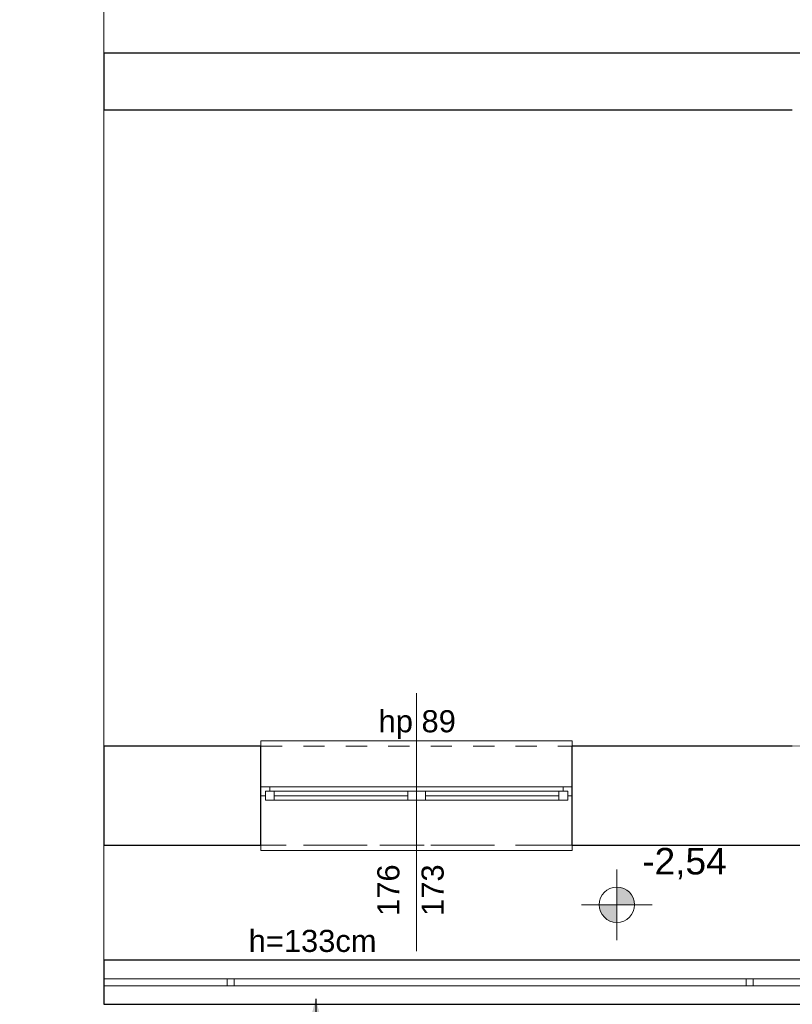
# Model space of a CAD drawing. Header units: centimetres. Extents: x -509 to 939, y -960 to 494.
# Tile 2 of 5: x -498 to -61, y -396 to 160. Entities that reach past the tile are written whole.
import ezdxf

# ---------------------------------------------------------------- set-up
doc = ezdxf.new("R2010")
doc.units = ezdxf.units.CM
doc.header["$MEASUREMENT"] = 0
for name, pattern in [('Przerywana', [24, 12, -12]), ('Przerywana długa', [39, 25, -14]), ('Wipeout_Contour', [100, 0, -100])]:
    doc.linetypes.add(name, pattern=pattern)
for name, color, linetype, lineweight in [('130-Teren_Nr_pióra__19', 255, 'Continuous', 0), ('220 - ŚCIANY WEWNĘTRZNE_Nr_pióra__27', 7, 'Continuous', 25), ('220-A Ściany_Nr_pióra__120', 7, 'Continuous', 13), ('220-Ściany_Nr_pióra__120', 7, 'Continuous', 13), ('270-Dachy Powłoki_Nr_pióra__92', 7, 'Continuous', 13), ('299-A Wymiary Opisy_Nr_pióra__45', 7, 'Continuous', 15), ('299-A Wymiary Opisy_Nr_pióra__6', 7, 'Continuous', 13), ('420-Słupy_Nr_pióra__88', 7, 'Continuous', 13), ('440-K Belki_Nr_pióra__44', 7, 'Continuous', 13), ('440-Stropy_Nr_pióra__19', 255, 'Continuous', 0), ('830-Teksty Etykiety_Nr_pióra__85', 7, 'Continuous', 13), ('A-TABELKA_Nr_pióra__7', 7, 'Continuous', 13), ('Okna Archicada_Nr_pióra__23', 7, 'Continuous', 15), ('Okna Archicada_Nr_pióra__27', 7, 'Continuous', 25), ('Okna Archicada_Nr_pióra__3', 7, 'Continuous', 13), ('Znaczniki okien Archicada_Nr_pióra__45', 7, 'Continuous', 15), ('Znaczniki okien Archicada_Nr_pióra__7', 7, 'Continuous', 13)]:
    doc.layers.add(name, color=color, linetype=linetype, lineweight=lineweight)
for name, color, linetype in [('220 - ŚCIANY WEWNĘTRZNE', 7, 'Continuous'), ('440-Stropy', 7, 'Continuous'), ('Okna Archicada', 7, 'Continuous')]:
    doc.layers.add(name, color=color, linetype=linetype)
doc.styles.add('STYL_AUTOMATYCZNY_1', font='arial.ttf')
doc.styles.add('STYL_AUTOMATYCZNY_2', font='arial.ttf')
doc.dimstyles.new('STYL_AUTOMATYCZNY__4', dxfattribs={"dimtxt": 0.18, "dimasz": 18.24, "dimexe": 0.18, "dimexo": 0.0625, "dimgap": 0, "dimtad": 0, "dimtih": 1, "dimtoh": 1, "dimdec": 4, "dimzin": 0, "dimdsep": 46, "dimcen": 0.09, "dimadec": 0, "dimazin": 0, "dimtfac": 1, "dimtdec": 4, "dimtmove": 0, "dimatfit": 3, "dimldrblk": 'ARROWHEAD_5', "dimfxl": 1, "dimtolj": 1, "dimtzin": 0, "dimarcsym": 0})

# ---------------------------------------------------------------- blocks, each defined once
blk = doc.blocks.new('ARROWHEAD_5')
at = {"linetype": 'Continuous', "lineweight": 0}
blk.add_hatch(color=0, dxfattribs=at).paths.add_polyline_path([(-1, 0.2679), (0, 0), (-1, -0.2679)])
at = {"color": 0, "linetype": 'Continuous', "lineweight": 0}
blk.add_line((0, 0), (-1, 0), dxfattribs=at)

msp = doc.modelspace()

# ---------------------------------------------------------------- hatches: boundary and pattern name
at = {"layer": '220-Ściany_Nr_pióra__120', "linetype": 'Continuous', "lineweight": 13}
h = msp.add_hatch(dxfattribs=at)
h.set_pattern_fill('Podwójny_szraf_1_4_0001', style=0, pattern_type=2)
h.set_pattern_definition([(45, (0, 0), (-22.981, 22.981), []), (45, (-4.596, 4.596), (-22.981, 22.981), [])])
h.paths.add_polyline_path([(-60.62, 390.38), (-449.86, 390.38), (-449.86, -250.47), (-60.62, -250.47), (-60.62, 141.53), (282.38, 141.53), (282.38, -960.47), (367.7, -960.47), (367.7, 141.53), (367.7, 390.38)])

# ---------------------------------------------------------------- linework, layer by layer
at = {"layer": '130-Teren_Nr_pióra__19', "color": 255, "linetype": 'Continuous', "lineweight": 0, "flags": 128}
msp.add_lwpolyline([(-388.82, -306.47), (240.38, -306.47), (240.38, -396.47), (-388.82, -396.47)], close=True, dxfattribs=at)

# ---------------------------------------------------------------- next in the draw order: wipeouts: each hides what was drawn before it
at = {"color": 254, "linetype": 'Wipeout_Contour', "lineweight": 0, "ltscale": 4498.88781}
msp.add_wipeout([(-449.86, 390.38), (-449.86, -250.47), (282.38, -250.47), (282.38, -960.47), (367.7, -960.47), (367.7, -250.47), (367.7, 390.38)], dxfattribs=at).dxf.layer = '440-Stropy'

# ---------------------------------------------------------------- next in the draw order: linework, layer by layer
at = {"layer": '440-Stropy_Nr_pióra__19', "color": 255, "linetype": 'Continuous', "lineweight": 0, "flags": 128}
msp.add_lwpolyline([(-449.86, 390.38), (-449.86, -250.47), (282.38, -250.47), (282.38, -960.47), (367.7, -960.47), (367.7, -250.47), (367.7, 390.38)], close=True, dxfattribs=at)

# ---------------------------------------------------------------- next in the draw order: wipeouts: each hides what was drawn before it
at = {"color": 254, "linetype": 'Wipeout_Contour', "lineweight": 0, "ltscale": 1852.799737}
msp.add_wipeout([(-449.86, -396.47), (-46.86, -396.47), (-46.86, -306.47), (-449.86, -306.47)], dxfattribs=at).dxf.layer = '440-Stropy'

# ---------------------------------------------------------------- next in the draw order: linework, layer by layer
at = {"layer": '440-Stropy_Nr_pióra__19', "color": 255, "linetype": 'Continuous', "lineweight": 0, "flags": 128}
msp.add_lwpolyline([(-449.86, -396.47), (-46.86, -396.47), (-46.86, -306.47), (-449.86, -306.47)], close=True, dxfattribs=at)

# ---------------------------------------------------------------- next in the draw order: wipeouts: each hides what was drawn before it
at = {"color": 254, "linetype": 'Wipeout_Contour', "lineweight": 0, "ltscale": 5304.275944}
msp.add_wipeout([(-449.86, -250.47), (240.38, -250.47), (282.38, -250.47), (282.38, -960.47), (367.7, -960.47), (367.7, -250.47), (367.7, 390.38), (240.38, 390.38), (-449.86, 390.38)], dxfattribs=at).dxf.layer = '440-Stropy'

# ---------------------------------------------------------------- next in the draw order: hatches: boundary and pattern name
at = {"layer": '299-A Wymiary Opisy_Nr_pióra__45', "linetype": 'Continuous', "lineweight": 15}
for points in [[(-159.83, -340.17), (-149.83, -340.17), (-150.59, -336.35), (-152.76, -333.1), (-156, -330.94), (-159.83, -330.17)], [(-159.83, -340.17), (-169.83, -340.17), (-169.07, -344), (-166.9, -347.25), (-163.66, -349.41), (-159.83, -350.17)]]:
    msp.add_hatch(color=7, dxfattribs=at).paths.add_polyline_path(points)

# ---------------------------------------------------------------- next in the draw order: linework, layer by layer
at = {"layer": '299-A Wymiary Opisy_Nr_pióra__45', "color": 7, "linetype": 'Continuous', "lineweight": 15}
for p, q in [((-159.83, -360.17), (-159.83, -320.17)), ((-179.83, -340.17), (-139.83, -340.17))]:
    msp.add_line(p, q, dxfattribs=at)
msp.add_circle((-159.83, -340.17), 10, dxfattribs=at)
at = {"layer": '440-Stropy_Nr_pióra__19', "color": 255, "linetype": 'Continuous', "lineweight": 0, "flags": 128}
msp.add_lwpolyline([(-449.86, -250.47), (240.38, -250.47), (282.38, -250.47), (282.38, -960.47), (367.7, -960.47), (367.7, -250.47), (367.7, 390.38), (240.38, 390.38), (-449.86, 390.38)], close=True, dxfattribs=at)

# ---------------------------------------------------------------- next in the draw order: texts
at = {"layer": '299-A Wymiary Opisy_Nr_pióra__6', "color": 7, "lineweight": 13, "insert": (-145.47, -325.81), "char_height": 15, "attachment_point": 7, "style": 'STYL_AUTOMATYCZNY_2'}
msp.add_mtext('\\A1;{\\pql;\\fArial|b0|i0|c238|p0;\\W1.000000;-2,54}', dxfattribs=at)
at = {"layer": 'A-TABELKA_Nr_pióra__7', "color": 7, "linetype": 'Continuous', "lineweight": 13, "insert": (-331.89, -354.35), "char_height": 12.5, "attachment_point": 2, "style": 'STYL_AUTOMATYCZNY_1'}
msp.add_mtext('\\A1;{\\pqc;\\fArial|b0|i0|c238|p0;\\W1.000000;h=133cm}', dxfattribs=at)

# ---------------------------------------------------------------- next in the draw order: wipeouts: each hides what was drawn before it
at = {"color": 254, "linetype": 'Wipeout_Contour', "lineweight": 0, "ltscale": 1187.167246}
msp.add_wipeout([(-449.86, 141.53), (-449.86, 109.53), (-9.74, 109.53), (-9.74, 141.53)], dxfattribs=at).dxf.layer = '220 - ŚCIANY WEWNĘTRZNE'
at = {"color": 254, "linetype": 'Wipeout_Contour', "lineweight": 0, "ltscale": 1972.197339}
msp.add_wipeout([(-449.86, -250.47), (-449.86, -306.47), (-361.12, -306.47), (-361.12, -250.47)], dxfattribs=at).dxf.layer = '220 - ŚCIANY WEWNĘTRZNE'
at = {"color": 254, "linetype": 'Wipeout_Contour', "lineweight": 0, "ltscale": 1229.730339}
msp.add_wipeout([(-185.12, -306.47), (-31.12, -306.47), (-31.12, -250.47), (-185.12, -250.47)], dxfattribs=at).dxf.layer = '220 - ŚCIANY WEWNĘTRZNE'
at = {"color": 254, "linetype": 'Wipeout_Contour', "lineweight": 0, "ltscale": 1957.083805}
msp.add_wipeout([(-49.86, -371.47), (-449.86, -371.47), (-449.86, -396.47), (-49.86, -396.47)], dxfattribs=at).dxf.layer = '220 - ŚCIANY WEWNĘTRZNE'

# ---------------------------------------------------------------- next in the draw order: linework, layer by layer
at = {"layer": '220 - ŚCIANY WEWNĘTRZNE_Nr_pióra__27', "color": 7, "linetype": 'Continuous', "lineweight": 25}
for p, q in [((-361.12, -273.47), (-361.12, -250.47)), ((-185.12, -273.47), (-185.12, -250.47)), ((-361.12, -278.47), (-361.12, -273.47)), ((-185.12, -278.47), (-185.12, -273.47)), ((-361.12, -306.47), (-361.12, -278.47)), ((-185.12, -306.47), (-185.12, -278.47))]:
    msp.add_line(p, q, dxfattribs=at)
at = {"layer": '220 - ŚCIANY WEWNĘTRZNE_Nr_pióra__27', "color": 7, "linetype": 'Continuous', "lineweight": 25, "flags": 128}
for points in [[(-9.74, 141.53), (-449.86, 141.53)], [(-449.86, 141.53), (-449.86, 109.53)], [(-449.86, 109.53), (-60.62, 109.53)], [(-361.12, -250.47), (-449.86, -250.47)], [(-449.86, -250.47), (-449.86, -306.47)], [(-60.62, -250.47), (-185.12, -250.47)], [(-449.86, -306.47), (-361.12, -306.47)], [(-185.12, -306.47), (-31.12, -306.47)], [(-49.86, -371.47), (-449.86, -371.47)], [(-449.86, -371.47), (-449.86, -396.47)], [(-449.86, -396.47), (-49.86, -396.47)]]:
    msp.add_lwpolyline(points, dxfattribs=at)
at = {"layer": '220-A Ściany_Nr_pióra__120', "color": 7, "linetype": 'Przerywana długa', "lineweight": 13}
msp.add_line((-449.86, -306.47), (-449.86, 390.38), dxfattribs=at)
at = {"layer": '270-Dachy Powłoki_Nr_pióra__92', "color": 7, "linetype": 'Przerywana długa', "lineweight": 13, "flags": 128}
for points in [[(-449.86, -396.47), (-449.86, -306.47)], [(-49.86, -396.47), (-449.86, -396.47)]]:
    msp.add_lwpolyline(points, dxfattribs=at)
at = {"layer": '420-Słupy_Nr_pióra__88', "color": 7, "linetype": 'Przerywana', "lineweight": 13}
for p, q in [((-380.23, -381.97), (-380.23, -385.97)), ((-376.23, -381.97), (-380.23, -381.97)), ((-376.23, -385.97), (-376.23, -381.97)), ((-86.79, -381.97), (-86.79, -385.97)), ((-82.79, -381.97), (-86.79, -381.97)), ((-82.79, -385.97), (-82.79, -381.97)), ((-380.23, -385.97), (-376.23, -385.97)), ((-86.79, -385.97), (-82.79, -385.97))]:
    msp.add_line(p, q, dxfattribs=at)
at = {"layer": '440-K Belki_Nr_pióra__44', "color": 7, "linetype": 'Continuous', "lineweight": 13}
for p, q in [((-49.86, -381.97), (-449.86, -381.97)), ((-449.86, -381.97), (-449.86, -385.97)), ((-49.86, -385.97), (-449.86, -385.97))]:
    msp.add_line(p, q, dxfattribs=at)

# ---------------------------------------------------------------- next in the draw order: leaders
at = {"layer": '830-Teksty Etykiety_Nr_pióra__85', "color": 7, "linetype": 'Continuous', "lineweight": 13, "annotation_type": 0, "has_hookline": 1, "hookline_direction": 1, "text_width": 155.76}
msp.add_leader([(-330.1, -393.44), (-330.1, -450.17), (-323.53, -454.26), (-341.77, -454.26)], dimstyle='STYL_AUTOMATYCZNY__4', dxfattribs=at)

# ---------------------------------------------------------------- next in the draw order: wipeouts: each hides what was drawn before it
at = {"color": 254, "linetype": 'Wipeout_Contour', "lineweight": 0, "ltscale": 2280.07921}
msp.add_wipeout([(-185.12, -273.47), (-185.12, -250.47), (-185.12, -247.47), (-361.12, -247.47), (-361.12, -250.47), (-361.12, -273.47)], dxfattribs=at).dxf.layer = 'Okna Archicada'
at = {"color": 254, "linetype": 'Wipeout_Contour', "lineweight": 0, "ltscale": 2458.515777}
msp.add_wipeout([(-361.12, -278.47), (-361.12, -306.47), (-361.12, -309.47), (-185.12, -309.47), (-185.12, -306.47), (-185.12, -278.47)], dxfattribs=at).dxf.layer = 'Okna Archicada'

# ---------------------------------------------------------------- next in the draw order: linework, layer by layer
at = {"layer": '270-Dachy Powłoki_Nr_pióra__92', "color": 7, "linetype": 'Przerywana długa', "lineweight": 13, "flags": 128}
msp.add_lwpolyline([(-449.86, -306.47), (-49.86, -306.47)], dxfattribs=at)
at = {"layer": 'Okna Archicada_Nr_pióra__3', "color": 7, "linetype": 'Continuous', "lineweight": 13}
for p, q in [((-361.12, -250.47), (-361.12, -247.47)), ((-361.12, -247.47), (-185.12, -247.47)), ((-185.12, -247.47), (-185.12, -250.47)), ((-361.12, -306.47), (-361.12, -309.47)), ((-361.12, -309.47), (-185.12, -309.47)), ((-185.12, -309.47), (-185.12, -306.47))]:
    msp.add_line(p, q, dxfattribs=at)
at = {"layer": 'Okna Archicada_Nr_pióra__3', "color": 7, "linetype": 'Przerywana', "lineweight": 13}
for p, q in [((-361.12, -250.47), (-185.12, -250.47)), ((-361.12, -306.47), (-185.12, -306.47))]:
    msp.add_line(p, q, dxfattribs=at)

# ---------------------------------------------------------------- next in the draw order: texts
at = {"layer": 'Znaczniki okien Archicada_Nr_pióra__7', "color": 7, "lineweight": 13, "insert": (-294.57, -246.38), "char_height": 12.5, "attachment_point": 7, "style": 'STYL_AUTOMATYCZNY_1'}
msp.add_mtext('\\A1;{\\pql;\\pt0;\\fArial|b0|i0|c238|p0;\\W1.000000;hp 89\\fArial|b0|i0|c238|p0;\\W1.000000;\\A1{\\H.66x;\\S^  ;}\\fArial|b0|i0|c238|p0;\\W1.000000;\\fArial|b0|i0|c238|p0;\\W1.000000;}', dxfattribs=at)

# ---------------------------------------------------------------- next in the draw order: wipeouts: each hides what was drawn before it
at = {"color": 254, "linetype": 'Wipeout_Contour', "lineweight": 0, "ltscale": 2715.084387}
msp.add_wipeout([(-361.12, -278.47), (-358.62, -278.47), (-358.62, -275.97), (-356.12, -275.97), (-356.12, -273.47), (-361.12, -273.47)], dxfattribs=at).dxf.layer = 'Okna Archicada'
at = {"color": 254, "linetype": 'Wipeout_Contour', "lineweight": 0, "ltscale": 2002.280709}
msp.add_wipeout([(-185.12, -273.47), (-190.12, -273.47), (-190.12, -275.97), (-187.62, -275.97), (-187.62, -278.47), (-185.12, -278.47)], dxfattribs=at).dxf.layer = 'Okna Archicada'

# ---------------------------------------------------------------- next in the draw order: wipeouts: each hides what was drawn before it
at = {"color": 254, "linetype": 'Wipeout_Contour', "lineweight": 0, "ltscale": 3361.002}
msp.add_wipeout([(-278.12, -280.97), (-278.12, -275.97), (-273.12, -275.97), (-273.12, -273.47), (-356.12, -273.47), (-356.12, -275.97), (-353.62, -275.97), (-353.62, -280.97)], dxfattribs=at).dxf.layer = 'Okna Archicada'

# ---------------------------------------------------------------- next in the draw order: wipeouts: each hides what was drawn before it
at = {"color": 254, "linetype": 'Wipeout_Contour', "lineweight": 0, "ltscale": 1808.292305}
msp.add_wipeout([(-358.62, -280.97), (-353.62, -280.97), (-353.62, -275.97), (-358.62, -275.97)], dxfattribs=at).dxf.layer = 'Okna Archicada'
at = {"color": 254, "linetype": 'Wipeout_Contour', "lineweight": 0, "ltscale": 1567.241728}
msp.add_wipeout([(-273.12, -275.97), (-278.12, -275.97), (-278.12, -280.97), (-273.12, -280.97)], dxfattribs=at).dxf.layer = 'Okna Archicada'

# ---------------------------------------------------------------- next in the draw order: linework, layer by layer
at = {"layer": 'Okna Archicada_Nr_pióra__23', "color": 7, "linetype": 'Continuous', "lineweight": 15}
for p, q in [((-358.62, -278.47), (-358.62, -275.97)), ((-358.62, -275.97), (-358.62, -280.97)), ((-361.12, -278.47), (-358.62, -278.47))]:
    msp.add_line(p, q, dxfattribs=at)
at = {"layer": 'Okna Archicada_Nr_pióra__27', "color": 7, "linetype": 'Continuous', "lineweight": 25}
for p, q in [((-361.12, -273.47), (-361.12, -250.47)), ((-361.12, -278.47), (-361.12, -273.47)), ((-361.12, -278.47), (-361.12, -273.47)), ((-361.12, -306.47), (-361.12, -278.47))]:
    msp.add_line(p, q, dxfattribs=at)

# ---------------------------------------------------------------- next in the draw order: wipeouts: each hides what was drawn before it
at = {"color": 254, "linetype": 'Wipeout_Contour', "lineweight": 0, "ltscale": 1687.262553}
msp.add_wipeout([(-278.12, -275.97), (-353.62, -275.97), (-353.62, -280.97), (-278.12, -280.97)], dxfattribs=at).dxf.layer = 'Okna Archicada'
at = {"color": 254, "linetype": 'Wipeout_Contour', "lineweight": 0, "ltscale": 2892.585352}
msp.add_wipeout([(-192.62, -280.97), (-192.62, -275.97), (-190.12, -275.97), (-190.12, -273.47), (-273.12, -273.47), (-273.12, -275.97), (-268.12, -275.97), (-268.12, -280.97)], dxfattribs=at).dxf.layer = 'Okna Archicada'

# ---------------------------------------------------------------- next in the draw order: linework, layer by layer
at = {"layer": 'Okna Archicada_Nr_pióra__23', "color": 7, "linetype": 'Continuous', "lineweight": 15}
for p, q in [((-356.12, -273.47), (-361.12, -273.47)), ((-358.62, -275.97), (-356.12, -275.97)), ((-353.62, -275.97), (-358.62, -275.97)), ((-356.12, -275.97), (-356.12, -273.47)), ((-353.62, -280.97), (-353.62, -275.97)), ((-278.12, -275.97), (-353.62, -275.97)), ((-278.12, -275.97), (-278.12, -280.97)), ((-358.62, -280.97), (-353.62, -280.97)), ((-353.62, -278.47), (-278.12, -278.47)), ((-353.62, -280.97), (-278.12, -280.97))]:
    msp.add_line(p, q, dxfattribs=at)
at = {"layer": 'Okna Archicada_Nr_pióra__3', "color": 7, "linetype": 'Continuous', "lineweight": 13}
msp.add_line((-353.62, -280.97), (-278.12, -280.97), dxfattribs=at)

# ---------------------------------------------------------------- next in the draw order: texts
at = {"layer": 'Znaczniki okien Archicada_Nr_pióra__7', "color": 7, "lineweight": 13, "char_height": 12.5, "attachment_point": 7, "rotation": 90, "style": 'STYL_AUTOMATYCZNY_1'}
for s, insert in [('\\A1;{\\pql;\\pt0;\\fArial|b0|i0|c238|p0;\\W1.000000;176\\fArial|b0|i0|c238|p0;\\W1.000000;\\A1{\\H.66x;\\S^  ;}\\fArial|b0|i0|c238|p0;\\W1.000000;\\fArial|b0|i0|c238|p0;\\W1.000000;}', (-279.16, -346.47)), ('\\A1;{\\pql;\\pt0;\\fArial|b0|i0|c238|p0;\\W1.000000;173\\fArial|b0|i0|c238|p0;\\W1.000000;\\A1{\\H.66x;\\S^  ;}\\fArial|b0|i0|c238|p0;\\W1.000000;\\fArial|b0|i0|c238|p0;\\W1.000000;}', (-254.15, -346.47))]:
    msp.add_mtext(s, dxfattribs=dict(at, insert=insert))

# ---------------------------------------------------------------- next in the draw order: wipeouts: each hides what was drawn before it
at = {"color": 254, "linetype": 'Wipeout_Contour', "lineweight": 0, "ltscale": 1553.237888}
msp.add_wipeout([(-273.12, -280.97), (-268.12, -280.97), (-268.12, -275.97), (-273.12, -275.97)], dxfattribs=at).dxf.layer = 'Okna Archicada'
at = {"color": 254, "linetype": 'Wipeout_Contour', "lineweight": 0, "ltscale": 1348.749576}
msp.add_wipeout([(-187.62, -275.97), (-192.62, -275.97), (-192.62, -280.97), (-187.62, -280.97)], dxfattribs=at).dxf.layer = 'Okna Archicada'

# ---------------------------------------------------------------- next in the draw order: linework, layer by layer
at = {"layer": 'Okna Archicada_Nr_pióra__23', "color": 7, "linetype": 'Continuous', "lineweight": 15}
for p, q in [((-273.12, -275.97), (-278.12, -275.97)), ((-273.12, -280.97), (-273.12, -275.97)), ((-273.12, -275.97), (-273.12, -280.97)), ((-187.62, -275.97), (-187.62, -278.47)), ((-187.62, -280.97), (-187.62, -275.97)), ((-278.12, -280.97), (-273.12, -280.97)), ((-187.62, -278.47), (-185.12, -278.47))]:
    msp.add_line(p, q, dxfattribs=at)
at = {"layer": 'Okna Archicada_Nr_pióra__27', "color": 7, "linetype": 'Continuous', "lineweight": 25}
for p, q in [((-185.12, -273.47), (-185.12, -250.47)), ((-185.12, -278.47), (-185.12, -273.47)), ((-185.12, -278.47), (-185.12, -273.47)), ((-185.12, -306.47), (-185.12, -278.47))]:
    msp.add_line(p, q, dxfattribs=at)
at = {"layer": 'Okna Archicada_Nr_pióra__3', "color": 7, "linetype": 'Continuous', "lineweight": 13}
msp.add_line((-273.12, -273.47), (-356.12, -273.47), dxfattribs=at)
at = {"layer": 'Znaczniki okien Archicada_Nr_pióra__45', "color": 7, "linetype": 'Continuous', "lineweight": 15}
msp.add_line((-273.12, -366.47), (-273.12, -220.47), dxfattribs=at)

# ---------------------------------------------------------------- next in the draw order: wipeouts: each hides what was drawn before it
at = {"color": 254, "linetype": 'Wipeout_Contour', "lineweight": 0, "ltscale": 1450.232966}
msp.add_wipeout([(-192.62, -275.97), (-268.12, -275.97), (-268.12, -280.97), (-192.62, -280.97)], dxfattribs=at).dxf.layer = 'Okna Archicada'

# ---------------------------------------------------------------- next in the draw order: linework, layer by layer
at = {"layer": 'Okna Archicada_Nr_pióra__23', "color": 7, "linetype": 'Continuous', "lineweight": 15}
for p, q in [((-268.12, -275.97), (-273.12, -275.97)), ((-268.12, -280.97), (-268.12, -275.97)), ((-192.62, -275.97), (-268.12, -275.97)), ((-187.62, -275.97), (-192.62, -275.97)), ((-192.62, -275.97), (-192.62, -280.97)), ((-185.12, -273.47), (-190.12, -273.47)), ((-190.12, -273.47), (-190.12, -275.97)), ((-190.12, -275.97), (-187.62, -275.97)), ((-273.12, -280.97), (-268.12, -280.97)), ((-268.12, -278.47), (-192.62, -278.47)), ((-268.12, -280.97), (-192.62, -280.97)), ((-192.62, -280.97), (-187.62, -280.97))]:
    msp.add_line(p, q, dxfattribs=at)
at = {"layer": 'Okna Archicada_Nr_pióra__3', "color": 7, "linetype": 'Continuous', "lineweight": 13}
for p, q in [((-190.12, -273.47), (-273.12, -273.47)), ((-268.12, -280.97), (-192.62, -280.97))]:
    msp.add_line(p, q, dxfattribs=at)

doc.saveas('drawing.dxf')
